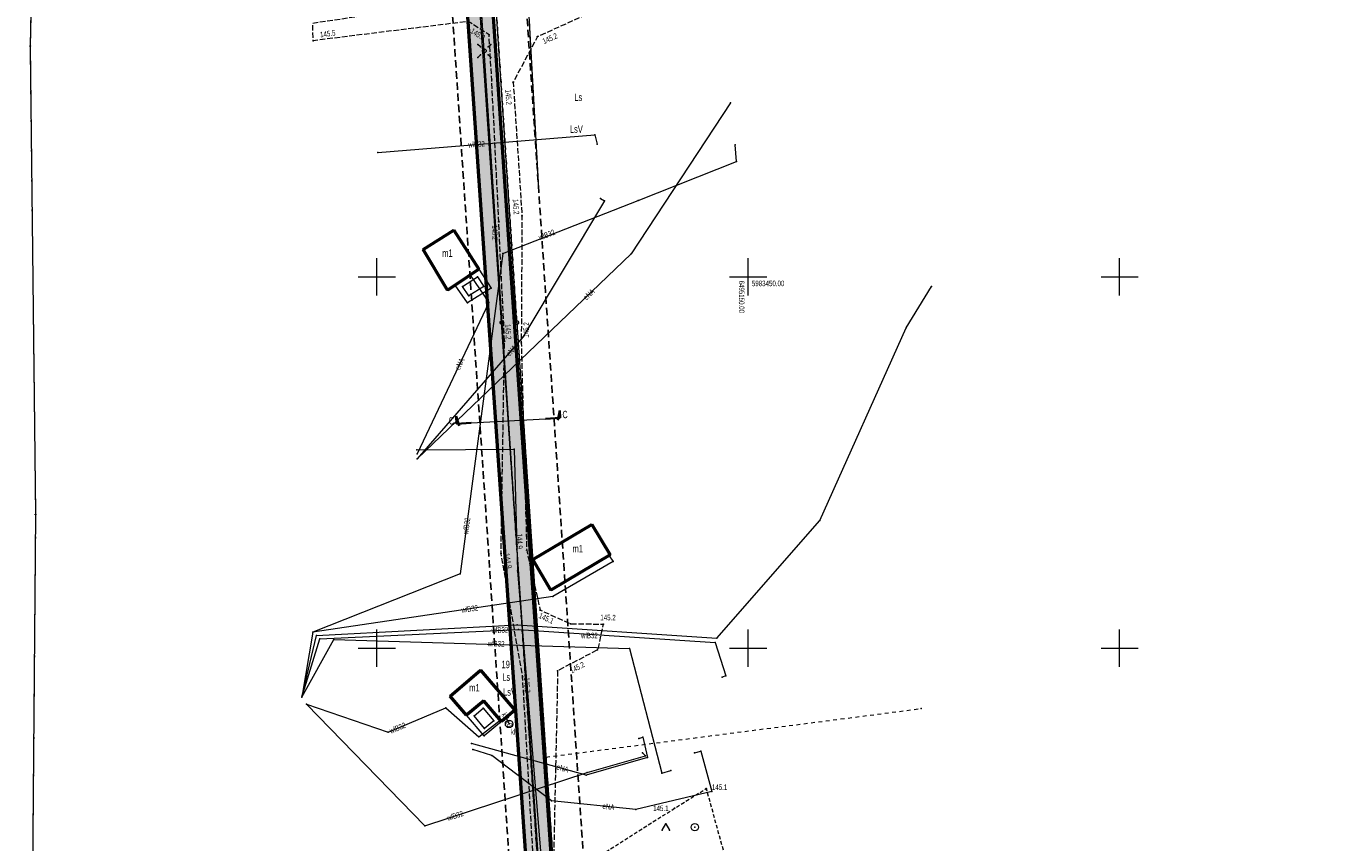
# Model space of a CAD drawing. Extents: x 6456700 to 6518119, y 5963420 to 5980059.
# Tile 228 of 256: x 6512322 to 6512496, y 5966923 to 5967033. Entities that reach past the tile are written whole.
import ezdxf
from ezdxf.enums import TextEntityAlignment as Align

# ---------------------------------------------------------------- set-up
doc = ezdxf.new("R2010")
doc.units = 0
doc.header["$MEASUREMENT"] = 0
for name, pattern in [('L_0_03', [1, 0.5, -0.5]), ('L_0_04', [1.5, 1, -0.5]), ('L_0_52', [1, 0.75, -0.25]), ('L_0_5A', [0.75, 0.5, -0.25])]:
    doc.linetypes.add(name, pattern=pattern)
doc.layers.get('0').update_dxf_attribs({"color": 2, "linetype": 'CONTINUOUS', "lineweight": 5})
for name, color, linetype, lineweight in [('18mm Kreska ciągła', 7, 'CONTINUOUS', 18), ('202_punkt_graniczny', 7, 'CONTINUOUS', 18), ('203_punkt_graniczny', 7, 'CONTINUOUS', 18), ('209_oznaczenie_konturu_klasyfikacyjnego', 96, 'CONTINUOUS', 18), ('210_oznaczenie_konturu_uzytku_gruntowego', 96, 'CONTINUOUS', 18), ('211_numer_dzialki_ewidencyjnej', 7, 'CONTINUOUS', 18), ('218_kontur_uzytku_gruntowego', 96, 'L_0_03', 18), ('219_dzialka_ewidencyjna', 7, 'CONTINUOUS', 18), ('312_budynek_ewidencyjny', 7, 'CONTINUOUS', 18), ('312_oznaczenie_budynku_ewidencyjnego_Atr117', 7, 'CONTINUOUS', 18), ('35mm Ciągła', 7, 'CONTINUOUS', 35), ('50mm Kreska ciągła', 7, 'CONTINUOUS', 50), ('9mm Kreska ciągła', 252, 'CONTINUOUS', 9), ('jezdnia', 7, 'CONTINUOUS', 18), ('latarnia', 7, 'CONTINUOUS', 18), ('osadnik__szambo', 7, 'CONTINUOUS', 18), ('osadnik__szambo_Atr17', 7, 'CONTINUOUS', 18), ('pikieta_naturalna', 7, 'CONTINUOUS', 18), ('pikieta_naturalna_Atr2', 7, 'CONTINUOUS', 18), ('przewod_elektroenergetyczny_podziemny', 7, 'CONTINUOUS', 18), ('przewod_elektroenergetyczny_podziemny_Atr1', 7, 'CONTINUOUS', 18), ('przewod_kanalizacyjny', 7, 'CONTINUOUS', 18), ('przewod_kanalizacyjny_Atr1', 7, 'CONTINUOUS', 18), ('przewod_wodociagowy', 7, 'CONTINUOUS', 18), ('przewod_wodociagowy_Atr1', 7, 'CONTINUOUS', 18), ('siatka_krzyrzy', 7, 'CONTINUOUS', 18), ('taras', 7, 'CONTINUOUS', 18), ('teren_zalesiony', 7, 'CONTINUOUS', 18), ('Zakres', 7, 'CONTINUOUS', 18)]:
    doc.layers.add(name, color=color, linetype=linetype, lineweight=lineweight)
doc.styles.get("Standard").update_dxf_attribs({"font": 'txt', "width": 0.75})
doc.styles.add('Znaczniki', font='GOTHIC.TTF', dxfattribs={"width": 0.7})

# ---------------------------------------------------------------- blocks, each defined once
blk = doc.blocks.new('mdcp_nowa')
at = {"layer": '203_punkt_graniczny', "linetype": 'Continuous', "lineweight": 18}
for points in [[(6495053.33, 5983481.04, 1), (6495053.33, 5983481.13, 1)], [(6495054.06, 5983417.96, 1), (6495054.06, 5983418.04, 1)]]:
    blk.add_hatch(color=18, dxfattribs=at).paths.add_polyline_path(points)
at = {"layer": 'pikieta_naturalna', "linetype": 'Continuous', "lineweight": 18}
for points in [[(6495115.11, 5983482.58, 1), (6495115.11, 5983482.67, 1)], [(6495121.64, 5983482.32, 1), (6495121.64, 5983482.41, 1)], [(6495091.45, 5983481.76, 1), (6495091.45, 5983481.86, 1)], [(6495118.37, 5983476.17, 1), (6495118.37, 5983476.26, 1)], [(6495119.55, 5983458.17, 1), (6495119.55, 5983458.26, 1)], [(6495116.43, 5983457.38, 1), (6495116.43, 5983457.46, 1)], [(6495117.19, 5983441.3, 1), (6495117.19, 5983441.39, 1)], [(6495119.45, 5983441.05, 1), (6495119.45, 5983441.14, 1)], [(6495116.73, 5983412.71, 1), (6495116.73, 5983412.8, 1)], [(6495120.18, 5983413.13, 1), (6495120.18, 5983413.22, 1)], [(6495121.99, 5983405.08, 1), (6495121.99, 5983405.17, 1)], [(6495130.48, 5983403.19, 1), (6495130.48, 5983403.28, 1)], [(6495124.35, 5983396.92, 1), (6495124.35, 5983397, 1)], [(6495119.64, 5983396.08, 1), (6495119.64, 5983396.17, 1)], [(6495144.34, 5983381.04, 1), (6495144.34, 5983381.12, 1)], [(6495140.1, 5983378.39, 1), (6495140.1, 5983378.49, 1)]]:
    blk.add_hatch(color=18, dxfattribs=at).paths.add_polyline_path(points)
for p in [(6495174.66, 5983448.72), (6495173.27, 5983391.86)]:
    blk.add_point(p)
at = {"layer": '202_punkt_graniczny', "color": 7, "linetype": 'Continuous', "lineweight": 18}
for centre in [(6495116.84, 5983443.86), (6495118.85, 5983443.84)]:
    blk.add_circle(centre, 0.25, dxfattribs=at)
at = {"layer": '202_punkt_graniczny'}
for p in [(6495116.84, 5983443.86), (6495118.85, 5983443.84)]:
    blk.add_point(p, dxfattribs=at)
at = {"layer": '203_punkt_graniczny', "color": 7, "linetype": 'Continuous', "lineweight": 18}
for centre in [(6495053.33, 5983481.09), (6495054.06, 5983418)]:
    blk.add_circle(centre, 0.045, dxfattribs=at)
at = {"layer": '203_punkt_graniczny'}
for p in [(6495053.33, 5983481.09), (6495054.06, 5983418)]:
    blk.add_point(p, dxfattribs=at)
at = {"layer": '218_kontur_uzytku_gruntowego', "lineweight": 18, "flags": 128}
for points in [[(6495116.84, 5983443.86), (6495110.24, 5983543.6)], [(6495112.3, 5983543.5), (6495118.85, 5983443.84)], [(6495117.78, 5983533.26), (6495121.76, 5983461.96)], [(6495053.56, 5983491.52), (6495053.33, 5983481.09)], [(6495053.33, 5983481.09), (6495054.06, 5983418)], [(6495123.45, 5983344.06), (6495116.84, 5983443.86)], [(6495118.85, 5983443.84), (6495122.78, 5983385.32)], [(6495054.06, 5983418), (6495053.57, 5983358.96)], [(6495122.78, 5983385.32), (6495173.27, 5983391.86)], [(6495122.78, 5983385.32), (6495125.55, 5983344.07)]]:
    blk.add_lwpolyline(points, dxfattribs=at)
at = {"layer": '218_kontur_uzytku_gruntowego'}
for p in [(6495053.33, 5983481.09), (6495053.33, 5983481.09), (6495053.33, 5983481.09), (6495053.33, 5983481.09), (6495116.84, 5983443.86), (6495116.84, 5983443.86), (6495116.84, 5983443.86), (6495116.84, 5983443.86), (6495118.85, 5983443.84), (6495118.85, 5983443.84), (6495118.85, 5983443.84), (6495118.85, 5983443.84), (6495054.06, 5983418), (6495054.06, 5983418), (6495054.06, 5983418), (6495054.06, 5983418), (6495122.78, 5983385.32), (6495122.78, 5983385.32), (6495122.78, 5983385.32), (6495122.78, 5983385.32), (6495122.78, 5983385.32), (6495122.78, 5983385.32)]:
    blk.add_point(p, dxfattribs=at)
at = {"layer": '219_dzialka_ewidencyjna', "color": 3, "linetype": 'Continuous', "lineweight": 18, "flags": 128}
for points in [[(6495110.24, 5983543.6), (6495116.84, 5983443.86)], [(6495118.85, 5983443.84), (6495112.3, 5983543.5)], [(6495117.78, 5983533.26), (6495121.76, 5983461.96)], [(6495053.56, 5983491.52), (6495053.33, 5983481.09)], [(6495053.33, 5983481.09), (6495054.06, 5983418)], [(6495116.84, 5983443.86), (6495123.45, 5983344.06)], [(6495118.85, 5983443.84), (6495125.55, 5983344.07)], [(6495054.06, 5983418), (6495053.57, 5983358.96)]]:
    blk.add_lwpolyline(points, dxfattribs=at)
at = {"layer": '219_dzialka_ewidencyjna', "color": 3}
for p in [(6495053.33, 5983481.09), (6495053.33, 5983481.09), (6495116.84, 5983443.86), (6495116.84, 5983443.86), (6495118.85, 5983443.84), (6495118.85, 5983443.84), (6495054.06, 5983418), (6495054.06, 5983418)]:
    blk.add_point(p, dxfattribs=at)
at = {"layer": '312_budynek_ewidencyjny', "color": 7, "linetype": 'Continuous', "lineweight": 50, "flags": 128}
for points in [[(6495106.23, 5983453.69), (6495110.37, 5983456.3)], [(6495110.37, 5983456.3), (6495113.75, 5983451.02)], [(6495109.54, 5983448.21), (6495106.23, 5983453.69)], [(6495113.75, 5983451.02), (6495110.57, 5983448.89)], [(6495110.57, 5983448.89), (6495109.54, 5983448.21)], [(6495121, 5983411.95), (6495128.93, 5983416.64)], [(6495128.93, 5983416.64), (6495131.41, 5983412.57)], [(6495131.41, 5983412.57), (6495123.44, 5983407.81)], [(6495123.44, 5983407.81), (6495121, 5983411.95)], [(6495109.86, 5983393.54), (6495113.98, 5983397.02)], [(6495113.98, 5983397.02), (6495118.6, 5983391.65)], [(6495112.08, 5983390.95), (6495109.86, 5983393.54)], [(6495114.43, 5983392.88), (6495112.08, 5983390.95)], [(6495116.77, 5983390.13), (6495114.43, 5983392.88)], [(6495118.6, 5983391.65), (6495116.77, 5983390.13)]]:
    blk.add_lwpolyline(points, dxfattribs=at)
at = {"layer": '312_budynek_ewidencyjny'}
for p in [(6495110.37, 5983456.3), (6495110.37, 5983456.3), (6495106.23, 5983453.69), (6495106.23, 5983453.69), (6495113.75, 5983451.02), (6495113.75, 5983451.02), (6495109.54, 5983448.21), (6495109.54, 5983448.21), (6495110.57, 5983448.89), (6495110.57, 5983448.89), (6495128.93, 5983416.64), (6495128.93, 5983416.64), (6495131.41, 5983412.57), (6495131.41, 5983412.57), (6495121, 5983411.95), (6495121, 5983411.95), (6495123.44, 5983407.81), (6495123.44, 5983407.81), (6495113.98, 5983397.02), (6495113.98, 5983397.02), (6495109.86, 5983393.54), (6495109.86, 5983393.54), (6495114.43, 5983392.88), (6495114.43, 5983392.88), (6495118.6, 5983391.65), (6495118.6, 5983391.65), (6495112.08, 5983390.95), (6495112.08, 5983390.95), (6495116.77, 5983390.13), (6495116.77, 5983390.13)]:
    blk.add_point(p, dxfattribs=at)
at = {"layer": 'jezdnia', "color": 7, "linetype": 'L_0_52', "lineweight": 18, "flags": 128}
blk.add_lwpolyline([(6495195.83, 5982978.97), (6495200.77, 5982990.52), (6495203.76, 5983005.28), (6495200.35, 5983025.82), (6495193.24, 5983036.29), (6495189.14, 5983049.6), (6495185.12, 5983067.8), (6495183.17, 5983077.08), (6495178.19, 5983089.73), (6495174.64, 5983098.86), (6495168.43, 5983115.09), (6495161.55, 5983133.83), (6495154.76, 5983147.58), (6495144.33, 5983166.27), (6495135.54, 5983182.13), (6495131.43, 5983212.99), (6495131.68, 5983233.26), (6495131.46, 5983243.99), (6495128.32, 5983280.81), (6495127.29, 5983298.52), (6495124.19, 5983336.19), (6495123.5, 5983344), (6495121.28, 5983367.92), (6495119.64, 5983396.13), (6495116.73, 5983412.76), (6495117.19, 5983441.35), (6495116.43, 5983457.42), (6495115.48, 5983476.53), (6495115.11, 5983482.62), (6495112.3, 5983484.4), (6495091.45, 5983481.81), (6495091.37, 5983484.19), (6495109.96, 5983486.92), (6495113.25, 5983490.41), (6495113.24, 5983503.43), (6495112.69, 5983521.82), (6495113.13, 5983545.8), (6495113.51, 5983566.95), (6495116.02, 5983585), (6495118.4, 5983609.28), (6495123.42, 5983650.06), (6495131.2, 5983686.54), (6495140.07, 5983719.72), (6495146.41, 5983753.33), (6495149.05, 5983763.24), (6495154.18, 5983776.85), (6495160.67, 5983784.68), (6495175.29, 5983798.4), (6495197.26, 5983816.17), (6495217.4, 5983831.86), (6495238.65, 5983846.53), (6495263.72, 5983869.02), (6495276.39, 5983884.8), (6495285.32, 5983901), (6495289.2, 5983910.41), (6495292.89, 5983924.2), (6495294.78, 5983930.12), (6495299.2, 5983944.93), (6495304.61, 5983964.52), (6495307.5, 5983979.46), (6495307.59, 5983992.22), (6495306.46, 5984009.09), (6495305.69, 5984028.3), (6495305.67, 5984038.17), (6495300.99, 5984057.07), (6495297.28, 5984082.3), (6495291.79, 5984107.54), (6495288.36, 5984130.45), (6495280.64, 5984151.56), (6495274.64, 5984171.22), (6495270.98, 5984181.26), (6495273.99, 5984181.03), (6495276.87, 5984171.8), (6495283.5, 5984152.14), (6495291.35, 5984131.82), (6495294.78, 5984110.77), (6495299.68, 5984081.31), (6495303.27, 5984060.79), (6495332.62, 5984062.58), (6495350.78, 5984065.69), (6495352.73, 5984070.57), (6495357.63, 5984062.1), (6495352.37, 5984062.87), (6495334.16, 5984059.86), (6495303.89, 5984056.79), (6495307.64, 5984045.46), (6495309.06, 5984037.47), (6495310.62, 5984029.01), (6495312.95, 5983997.49), (6495310.44, 5983991.82), (6495310.09, 5983979.31), (6495307.08, 5983963.82), (6495301.68, 5983944.67), (6495295.97, 5983923.79), (6495292.77, 5983913.71), (6495290.13, 5983906.38), (6495284.32, 5983893.37), (6495278.05, 5983883.04), (6495264.46, 5983865.44), (6495239.09, 5983842.69), (6495219.23, 5983829.73), (6495216.93, 5983819.97), (6495223.58, 5983813.84), (6495228.16, 5983809.41), (6495224.21, 5983807.55), (6495214.94, 5983813.05), (6495207.87, 5983817.5), (6495201.24, 5983815.27), (6495178.34, 5983796.41), (6495165.6, 5983786.15), (6495159.73, 5983777.73), (6495154.77, 5983771.17), (6495151.16, 5983759.97), (6495150.26, 5983749.93), (6495142.6, 5983719.51), (6495134.42, 5983684.95), (6495127.4, 5983650.76), (6495120.08, 5983602.2), (6495117.42, 5983578.29), (6495115.94, 5983567.9), (6495115.38, 5983544.13), (6495115.07, 5983520.98), (6495115.65, 5983504.52), (6495116.24, 5983490.91), (6495120.25, 5983487.29), (6495126.33, 5983487.84), (6495143.65, 5983489.58), (6495144.46, 5983486.94), (6495127.88, 5983485.15), (6495121.64, 5983482.36), (6495118.37, 5983476.22), (6495119.55, 5983458.22), (6495119.45, 5983441.1), (6495120.18, 5983413.18), (6495121.99, 5983405.13), (6495126.07, 5983403.29), (6495130.48, 5983403.23), (6495129.73, 5983399.77), (6495124.35, 5983396.96), (6495123.73, 5983368.04), (6495126.63, 5983336.2), (6495129.59, 5983298.85), (6495131.1, 5983280.79), (6495133, 5983262.8), (6495134.25, 5983243.51), (6495134.8, 5983233.03), (6495133.67, 5983213.6), (6495138.07, 5983181.73), (6495146.27, 5983167.62), (6495157.18, 5983147.99), (6495163.68, 5983134.39), (6495170.96, 5983115.51), (6495175.46, 5983104.48), (6495181.17, 5983100.74), (6495199.93, 5983101.55), (6495199.17, 5983099.07), (6495182.34, 5983097.53), (6495180.35, 5983094.32), (6495185.39, 5983081.2), (6495192.07, 5983052.44), (6495195.58, 5983038.04), (6495198.53, 5983033.23), (6495203.76, 5983025.83), (6495206.13, 5983003.89), (6495202.54, 5982989.27), (6495201.18, 5982984.38), (6495199.22, 5982977.33), (6495199.31, 5982965.37), (6495200.17, 5982948.62), (6495203.01, 5982926.24), (6495205.43, 5982907.13), (6495210.02, 5982873.53), (6495214.31, 5982847.66), (6495217.75, 5982836.69), (6495222.16, 5982822), (6495228.36, 5982806.97), (6495230.37, 5982804.25), (6495235.28, 5982800.03), (6495240.12, 5982797.03), (6495226.36, 5982801.25), (6495225.42, 5982799.59), (6495224.16, 5982791.52), (6495222.71, 5982778.54), (6495222.21, 5982760.62), (6495221.26, 5982748.78), (6495217.72, 5982722.5), (6495220.89, 5982699.43), (6495222.63, 5982688.01), (6495226.82, 5982681.43), (6495232.44, 5982678.09), (6495238.57, 5982677.74), (6495238.58, 5982674.2), (6495234.94, 5982674.18), (6495222.7, 5982675.95), (6495211.13, 5982675.67), (6495203.44, 5982672.24), (6495190.56, 5982660.85), (6495183.64, 5982651.87), (6495180.18, 5982645.51), (6495176.56, 5982638.14), (6495173.06, 5982629.9), (6495169.79, 5982622.28), (6495168.95, 5982621.1), (6495167.1, 5982622.09), (6495169.54, 5982629.99), (6495175.88, 5982643.52), (6495181.21, 5982652.88), (6495188.25, 5982661.9), (6495200.25, 5982673.34), (6495211.64, 5982680.53), (6495218.14, 5982692.06), (6495218.39, 5982699.72), (6495215.1, 5982723.62), (6495216.08, 5982729.8), (6495218.41, 5982743.49), (6495220.09, 5982761.04), (6495220.41, 5982779.3), (6495221.74, 5982791.03), (6495222.5, 5982799.07), (6495220.92, 5982803.86), (6495210.51, 5982812.59), (6495206.38, 5982817.94), (6495202.5, 5982823.86), (6495197.41, 5982834.99), (6495191.07, 5982840.79), (6495178.96, 5982851.25), (6495180.72, 5982852.83), (6495192.33, 5982842.82), (6495193.9, 5982841.49), (6495196.29, 5982839.47), (6495200.7, 5982838.43), (6495206.86, 5982825.62), (6495210.11, 5982820.87), (6495214.26, 5982814.71), (6495221.36, 5982809.09), (6495224.36, 5982806.84), (6495223.38, 5982810.9), (6495218.5, 5982823.84), (6495214.57, 5982836.22), (6495211.53, 5982847.15), (6495206.8, 5982872.08), (6495202.64, 5982906.51), (6495199.04, 5982926.21), (6495196.67, 5982948.55), (6495195.68, 5982964.58)], close=True, dxfattribs=at)
at = {"layer": 'jezdnia'}
for p in [(6495115.11, 5983482.62), (6495121.64, 5983482.36), (6495091.45, 5983481.81), (6495115.48, 5983476.53), (6495118.37, 5983476.22), (6495119.55, 5983458.22), (6495116.43, 5983457.42), (6495117.19, 5983441.35), (6495119.45, 5983441.1), (6495116.73, 5983412.76), (6495120.18, 5983413.18), (6495121.99, 5983405.13), (6495126.07, 5983403.29), (6495130.48, 5983403.23), (6495129.73, 5983399.77), (6495124.35, 5983396.96), (6495119.64, 5983396.13)]:
    blk.add_point(p, dxfattribs=at)
at = {"layer": 'latarnia', "color": 7, "linetype": 'Continuous', "lineweight": 13, "flags": 128}
for points in [[(6495113.95, 5983480.97), (6495113.6, 5983481.32)], [(6495115.01, 5983480.97), (6495115.36, 5983481.32)], [(6495113.95, 5983479.91), (6495113.6, 5983479.56)], [(6495115.01, 5983479.91), (6495115.36, 5983479.56)]]:
    blk.add_lwpolyline(points, dxfattribs=at)
at = {"layer": 'latarnia', "color": 7, "linetype": 'Continuous', "lineweight": 13}
blk.add_circle((6495114.48, 5983480.44), 0.25, dxfattribs=at)
at = {"layer": 'latarnia'}
for p in [(6495113.6, 5983481.32), (6495113.95, 5983480.97), (6495114.48, 5983480.44), (6495115.01, 5983480.97), (6495115.36, 5983481.32), (6495113.6, 5983479.56), (6495113.95, 5983479.91), (6495115.01, 5983479.91), (6495115.36, 5983479.56)]:
    blk.add_point(p, dxfattribs=at)
at = {"layer": 'osadnik__szambo', "color": 34, "linetype": 'Continuous', "lineweight": 18}
blk.add_circle((6495117.81, 5983389.79), 0.5, dxfattribs=at)
at = {"layer": 'osadnik__szambo'}
blk.add_point((6495117.81, 5983389.79), dxfattribs=at)
at = {"layer": 'pikieta_naturalna', "color": 7, "linetype": 'Continuous', "lineweight": 18}
for centre in [(6495115.11, 5983482.62), (6495121.64, 5983482.36), (6495091.45, 5983481.81), (6495118.37, 5983476.22), (6495119.55, 5983458.22), (6495116.43, 5983457.42), (6495117.19, 5983441.35), (6495119.45, 5983441.1), (6495116.73, 5983412.76), (6495120.18, 5983413.18), (6495121.99, 5983405.13), (6495130.48, 5983403.23), (6495124.35, 5983396.96), (6495119.64, 5983396.13), (6495144.34, 5983381.08), (6495140.1, 5983378.44)]:
    blk.add_circle(centre, 0.045, dxfattribs=at)
at = {"layer": 'pikieta_naturalna'}
for p in [(6495115.11, 5983482.62), (6495121.64, 5983482.36), (6495091.45, 5983481.81), (6495118.37, 5983476.22), (6495119.55, 5983458.22), (6495116.43, 5983457.42), (6495117.19, 5983441.35), (6495119.45, 5983441.1), (6495116.73, 5983412.76), (6495120.18, 5983413.18), (6495121.99, 5983405.13), (6495130.48, 5983403.23), (6495124.35, 5983396.96), (6495119.64, 5983396.13), (6495144.34, 5983381.08), (6495140.1, 5983378.44)]:
    blk.add_point(p, dxfattribs=at)
at = {"layer": 'przewod_elektroenergetyczny_podziemny', "color": 1, "linetype": 'Continuous', "lineweight": 18, "flags": 128}
for points in [[(6495147.62, 5983473.44), (6495134.25, 5983453.09), (6495105.43, 5983425.51)], [(6495130.13, 5983460.58), (6495130.64, 5983460.24), (6495119.68, 5983441.9), (6495105.43, 5983425.51)], [(6495112.57, 5983450.23), (6495115.08, 5983446.55), (6495105.42, 5983426.17)], [(6495105.41, 5983426.7), (6495118.51, 5983426.81), (6495118.93, 5983410.43), (6495122.55, 5983366.66), (6495126.69, 5983322.24), (6495130.39, 5983280.36)], [(6495135.28, 5983387.84), (6495135.83, 5983387.99), (6495136.44, 5983385.26), (6495128.2, 5983382.91), (6495112.77, 5983387.17)], [(6495142.79, 5983385.88), (6495143.62, 5983386.14), (6495145.1, 5983380.69), (6495134.88, 5983378.26), (6495123.54, 5983379.42), (6495115.51, 5983385.53), (6495112.91, 5983386.35)]]:
    blk.add_lwpolyline(points, dxfattribs=at)
at = {"layer": 'przewod_elektroenergetyczny_podziemny'}
for p in [(6495147.62, 5983473.44), (6495130.13, 5983460.58), (6495130.64, 5983460.24), (6495134.25, 5983453.09), (6495112.57, 5983450.23), (6495115.08, 5983446.55), (6495119.68, 5983441.9), (6495105.41, 5983426.7), (6495118.51, 5983426.81), (6495105.42, 5983426.17), (6495105.43, 5983425.51), (6495105.43, 5983425.51), (6495118.93, 5983410.43), (6495135.83, 5983387.99), (6495112.77, 5983387.17), (6495112.91, 5983386.35), (6495135.28, 5983387.84), (6495115.51, 5983385.53), (6495136.44, 5983385.26), (6495142.79, 5983385.88), (6495143.62, 5983386.14), (6495128.2, 5983382.91), (6495123.54, 5983379.42), (6495145.1, 5983380.69), (6495134.88, 5983378.26)]:
    blk.add_point(p, dxfattribs=at)
at = {"layer": 'przewod_kanalizacyjny', "color": 34, "linetype": 'Continuous', "lineweight": 18, "flags": 128}
blk.add_lwpolyline([(6495117.39, 5983390.64), (6495117.81, 5983389.79)], dxfattribs=at)
at = {"layer": 'przewod_kanalizacyjny'}
for p in [(6495117.39, 5983390.64), (6495117.81, 5983389.79)]:
    blk.add_point(p, dxfattribs=at)
at = {"layer": 'przewod_wodociagowy', "color": 5, "linetype": 'Continuous', "lineweight": 18, "flags": 128}
for points in [[(6495100.16, 5983466.75), (6495129.36, 5983469.14), (6495129.65, 5983467.88)], [(6495116.99, 5983453.15), (6495135.17, 5983460.31), (6495148.41, 5983465.55), (6495148.26, 5983467.8)], [(6495116.99, 5983453.15), (6495111.22, 5983410), (6495091.38, 5983402.17), (6495089.92, 5983393.41)], [(6495089.92, 5983393.41), (6495091.9, 5983401.7), (6495118.88, 5983403.12), (6495145.8, 5983401.33), (6495159.65, 5983417.2), (6495171.29, 5983443.16), (6495174.66, 5983448.72)], [(6495131.26, 5983412.48), (6495131.81, 5983411.68), (6495123.72, 5983406.94), (6495091.38, 5983402.17)], [(6495089.92, 5983393.41), (6495092.35, 5983401.27), (6495119.08, 5983402.52), (6495145.56, 5983400.74), (6495147.01, 5983396.27), (6495146.51, 5983396.09)], [(6495089.92, 5983393.41), (6495094.21, 5983401.14), (6495134.02, 5983399.97), (6495138.38, 5983383.15), (6495139.59, 5983383.53)], [(6495090.55, 5983392.47), (6495106.45, 5983376.08), (6495128.32, 5983383.25), (6495136.19, 5983385.48), (6495135.79, 5983385.9)], [(6495090.55, 5983392.47), (6495101.53, 5983388.66), (6495109.31, 5983391.97), (6495113.75, 5983388.05), (6495116.63, 5983390.3)]]:
    blk.add_lwpolyline(points, dxfattribs=at)
at = {"layer": 'przewod_wodociagowy'}
for p in [(6495129.36, 5983469.14), (6495100.16, 5983466.75), (6495129.65, 5983467.88), (6495148.26, 5983467.8), (6495148.41, 5983465.55), (6495135.17, 5983460.31), (6495116.99, 5983453.15), (6495116.99, 5983453.15), (6495171.29, 5983443.16), (6495159.65, 5983417.2), (6495131.26, 5983412.48), (6495131.81, 5983411.68), (6495111.22, 5983410), (6495123.72, 5983406.94), (6495091.38, 5983402.17), (6495091.38, 5983402.17), (6495118.88, 5983403.12), (6495119.08, 5983402.52), (6495091.9, 5983401.7), (6495092.35, 5983401.27), (6495094.21, 5983401.14), (6495145.56, 5983400.74), (6495145.8, 5983401.33), (6495134.02, 5983399.97), (6495146.51, 5983396.09), (6495147.01, 5983396.27), (6495089.92, 5983393.41), (6495089.92, 5983393.41), (6495089.92, 5983393.41), (6495089.92, 5983393.41), (6495090.55, 5983392.47), (6495090.55, 5983392.47), (6495109.31, 5983391.97), (6495116.63, 5983390.3), (6495101.53, 5983388.66), (6495113.75, 5983388.05), (6495135.79, 5983385.9), (6495136.19, 5983385.48), (6495128.32, 5983383.25), (6495138.38, 5983383.15), (6495139.59, 5983383.53), (6495106.45, 5983376.08)]:
    blk.add_point(p, dxfattribs=at)
at = {"layer": 'siatka_krzyrzy', "linetype": 'Continuous', "lineweight": 18, "flags": 128}
for points in [[(6495100, 5983447.5), (6495100, 5983452.5)], [(6495150, 5983447.5), (6495150, 5983452.5)], [(6495200, 5983447.5), (6495200, 5983452.5)], [(6495097.5, 5983450), (6495102.5, 5983450)], [(6495147.5, 5983450), (6495152.5, 5983450)], [(6495197.5, 5983450), (6495202.5, 5983450)], [(6495100, 5983397.5), (6495100, 5983402.5)], [(6495150, 5983397.5), (6495150, 5983402.5)], [(6495200, 5983397.5), (6495200, 5983402.5)], [(6495097.5, 5983400), (6495102.5, 5983400)], [(6495147.5, 5983400), (6495152.5, 5983400)], [(6495197.5, 5983400), (6495202.5, 5983400)]]:
    blk.add_lwpolyline(points, dxfattribs=at)
at = {"layer": 'taras', "color": 7, "linetype": 'Continuous', "lineweight": 18, "flags": 128}
for points in [[(6495110.57, 5983448.89), (6495113.75, 5983451.02), (6495115.41, 5983448.47), (6495112.21, 5983446.49)], [(6495111.56, 5983448.7), (6495113.55, 5983450.03), (6495114.41, 5983448.69), (6495112.41, 5983447.43)], [(6495112.08, 5983390.95), (6495114.43, 5983392.88), (6495116.77, 5983390.13), (6495114.44, 5983388.18)], [(6495113.1, 5983390.86), (6495114.34, 5983391.9), (6495115.77, 5983390.22), (6495114.52, 5983389.17)]]:
    blk.add_lwpolyline(points, close=True, dxfattribs=at)
at = {"layer": 'taras'}
for p in [(6495113.75, 5983451.02), (6495113.55, 5983450.03), (6495110.57, 5983448.89), (6495111.56, 5983448.7), (6495112.41, 5983447.43), (6495114.41, 5983448.69), (6495115.41, 5983448.47), (6495112.21, 5983446.49), (6495114.34, 5983391.9), (6495114.43, 5983392.88), (6495112.08, 5983390.95), (6495113.1, 5983390.86), (6495115.77, 5983390.22), (6495116.77, 5983390.13), (6495114.44, 5983388.18), (6495114.52, 5983389.17)]:
    blk.add_point(p, dxfattribs=at)
at = {"layer": 'teren_zalesiony', "color": 7, "linetype": 'L_0_5A', "lineweight": 18, "flags": 128}
blk.add_lwpolyline([(6495131.1, 5983280.79), (6495129.59, 5983298.85), (6495126.63, 5983336.2), (6495123.73, 5983368.04), (6495140.1, 5983378.44), (6495144.34, 5983381.08), (6495151.69, 5983354.5), (6495150.93, 5983300.85), (6495146.3, 5983283.11)], close=True, dxfattribs=at)
at = {"layer": 'teren_zalesiony', "color": 7, "linetype": 'Continuous', "lineweight": 18, "flags": 128}
for points in [[(6495138.4, 5983375.47), (6495138.9, 5983376.34)], [(6495138.9, 5983376.34), (6495139.4, 5983375.47)]]:
    blk.add_lwpolyline(points, dxfattribs=at)
at = {"layer": 'teren_zalesiony', "color": 7, "linetype": 'Continuous', "lineweight": 18}
blk.add_circle((6495142.82, 5983375.88), 0.5, dxfattribs=at)
at = {"layer": 'teren_zalesiony'}
for p in [(6495144.34, 5983381.08), (6495140.1, 5983378.44), (6495138.9, 5983376.34), (6495138.9, 5983376.34), (6495142.82, 5983375.88), (6495138.4, 5983375.47), (6495139.4, 5983375.47)]:
    blk.add_point(p, dxfattribs=at)
at = {"layer": 'Zakres', "linetype": 'L_0_04', "lineweight": 25, "flags": 128}
blk.add_lwpolyline([(6495113.77, 5985050.22), (6495121.12, 5984877.07), (6495125.76, 5984757.87), (6495129.89, 5984649.81), (6495141.08, 5984611.3), (6495145.77, 5984544.53), (6495147.36, 5984487.27), (6495157.22, 5984392.07), (6495162.95, 5984387.45), (6495180.24, 5984384.16), (6495229.5, 5984386.61), (6495251.65, 5984373.41), (6495258.77, 5984357.12), (6495255.44, 5984330.44), (6495250.77, 5984304.39), (6495252.21, 5984282.78), (6495255.46, 5984256.45), (6495254.94, 5984238.25), (6495266.4, 5984211), (6495277.24, 5984182.33), (6495294.2, 5984133.19), (6495300.94, 5984095.37), (6495313.24, 5984037.69), (6495317.44, 5983978.18), (6495300.35, 5983922.18), (6495282.35, 5983883.38), (6495266.21, 5983862.23), (6495242.03, 5983839.67), (6495211.11, 5983816.86), (6495158.26, 5983772.66), (6495130.6, 5983651.16), (6495116.31, 5983543.43), (6495129.51, 5983346.73), (6495134.58, 5983264.71), (6495139.64, 5983186.97), (6495193.25, 5983077.94), (6495199.2, 5983041.97), (6495206.23, 5983026), (6495208.96, 5983004.88), (6495202.27, 5982979.48), (6495202.42, 5982950.13), (6495209.35, 5982897.38), (6495215.97, 5982850.34), (6495228.6, 5982809.97), (6495226.85, 5982778.82), (6495225.04, 5982750.56), (6495220.26, 5982723.37), (6495226.54, 5982679.97), (6495206.06, 5982669.48), (6495192.68, 5982657.71), (6495184.57, 5982648.65), (6495174.78, 5982624.58), (6495164.23, 5982604.61), (6495150.7, 5982588.3), (6495137.69, 5982582.43), (6495118.26, 5982573.75), (6495100.35, 5982558.42), (6495090.36, 5982544.99), (6495075.87, 5982519.06), (6495060.83, 5982499.68), (6495049.41, 5982485.49), (6495035.07, 5982459.7), (6495006.7, 5982406.64), (6494980.89, 5982351.84), (6494944.35, 5982293.29), (6494925.72, 5982250.11), (6494905.2, 5982190.37), (6494898.43, 5982153.5), (6494879.51, 5982063.89), (6494864.14, 5981992.66), (6494816.93, 5981768.61), (6494777.79, 5981577.7), (6494739.84, 5981394.72), (6494718.65, 5981297.89), (6494716.45, 5981237.31), (6494738.62, 5981208.21), (6494776.48, 5981173.06), (6494817.16, 5981137.44), (6494847.63, 5981109.8), (6494877.39, 5981077.08), (6494912.75, 5981030.55), (6494916.06, 5981014.71), (6494903.86, 5980957.01), (6494916.13, 5980953.51), (6494892.32, 5980927.59), (6494850.7, 5980858.8), (6494806.81, 5980779.89), (6494785.1, 5980753.49), (6494715.22, 5980723.29), (6494679.96, 5980686.78), (6494651.35, 5980651.29), (6494549.14, 5980683.24), (6494511.84, 5980659.66), (6494443.61, 5980630.33), (6494428.78, 5980598.6), (6494431.58, 5980579.46), (6494420.56, 5980549.76), (6494416.45, 5980528.2), (6494403.86, 5980507.16), (6494388.89, 5980482.96), (6494365.32, 5980407.99), (6494335.67, 5980315.15), (6494332.29, 5980297.41), (6494335.1, 5980278.18), (6494347.25, 5980254.84), (6494336.79, 5980250.09), (6494300.04, 5980271.34), (6494320.8, 5980301.43), (6494336.81, 5980349.17), (6494344.85, 5980380.92), (6494360.85, 5980437.13), (6494374.18, 5980476.38), (6494386.14, 5980498.84), (6494403.02, 5980528.52), (6494411.33, 5980563.19), (6494420.84, 5980586.25), (6494420.25, 5980601.11), (6494434.95, 5980635.94), (6494446.75, 5980644.99), (6494465.77, 5980647.27), (6494513.02, 5980669.46), (6494507.85, 5980679.68), (6494547.89, 5980705.83), (6494570.06, 5980691.34), (6494636.17, 5980669.05), (6494706.14, 5980756.86), (6494742.78, 5980772.58), (6494798.53, 5980814.27), (6494826.12, 5980867.97), (6494849.57, 5980908.6), (6494845.35, 5980942.01), (6494853.94, 5980970.83), (6494891.08, 5980960.54), (6494890.11, 5980965.73), (6494903.94, 5981025.69), (6494869.98, 5981070.3), (6494770.97, 5981160.58), (6494728.18, 5981200.64), (6494706.13, 5981229.56), (6494707.94, 5981299.75), (6494728.84, 5981398.1), (6494767.06, 5981580.19), (6494806.17, 5981770.55), (6494854.36, 5981994.76), (6494869.73, 5982065.97), (6494888.61, 5982155.44), (6494891.67, 5982173.95), (6494895.82, 5982197.45), (6494916.38, 5982253.72), (6494935.47, 5982297.95), (6494954.97, 5982331.67), (6494972.09, 5982356.64), (6494997.76, 5982411.14), (6495026.29, 5982464.48), (6495041.09, 5982491.09), (6495052.99, 5982505.88), (6495067.51, 5982524.6), (6495081.94, 5982550.43), (6495092.99, 5982565.28), (6495112.86, 5982582.29), (6495133.59, 5982591.55), (6495144.48, 5982596.46), (6495155.87, 5982610.19), (6495165.7, 5982628.8), (6495175.96, 5982654.03), (6495185.62, 5982664.83), (6495200.4, 5982677.82), (6495212.49, 5982688.04), (6495209.64, 5982723.43), (6495215.22, 5982750.57), (6495216.87, 5982779.54), (6495218.31, 5982809.31), (6495206.86, 5982847.92), (6495199.44, 5982894.74), (6495192.11, 5982948.71), (6495190.16, 5982979.24), (6495183.47, 5983075.16), (6495129.79, 5983184.34), (6495124.6, 5983264.07), (6495119.53, 5983346.09), (6495106.27, 5983543.75), (6495120.74, 5983652.9), (6495148.75, 5983779.42), (6495204.15, 5983826.04), (6495273.41, 5983889.36), (6495288.53, 5983927.42), (6495300.83, 5983964.69), (6495303.91, 5983980.14), (6495301.32, 5984039.55), (6495291.1, 5984093.63), (6495284.5, 5984130.67), (6495267.84, 5984178.93), (6495257.12, 5984207.3), (6495244.96, 5984236.19), (6495244.79, 5984255.42), (6495242.25, 5984281.97), (6495240.71, 5984304.95), (6495245.55, 5984331.94), (6495248.51, 5984355.64), (6495243.77, 5984366.47), (6495226.98, 5984376.47), (6495179.54, 5984374.12), (6495158.61, 5984378.09), (6495147.7, 5984386.91), (6495137.38, 5984486.61), (6495135.78, 5984544.04), (6495131.18, 5984609.54), (6495119.95, 5984648.2), (6495115.76, 5984757.49), (6495111.12, 5984876.67), (6495103.73, 5985050.93), (6495109.36, 5985081.73), (6495120.41, 5985085.88)], close=True, dxfattribs=at)
at = {"layer": '209_oznaczenie_konturu_klasyfikacyjnego', "lineweight": 20, "width": 0.66}
for p in [(6495126, 5983470.4), (6495117, 5983394.6)]:
    blk.add_text('LsV', height=1, dxfattribs=at).set_placement(p, align=Align.TOP_LEFT)
at = {"layer": '210_oznaczenie_konturu_uzytku_gruntowego', "lineweight": 20, "width": 0.66}
for p in [(6495126.6, 5983474.7), (6495116.9, 5983396.6)]:
    blk.add_text('Ls', height=1, dxfattribs=at).set_placement(p, align=Align.TOP_LEFT)
at = {"layer": '211_numer_dzialki_ewidencyjnej', "color": 7, "lineweight": 20, "width": 0.66}
blk.add_text('19', height=1, dxfattribs=at).set_placement((6495116.8, 5983398.3), align=Align.TOP_LEFT)
at = {"layer": '312_oznaczenie_budynku_ewidencyjnego_Atr117', "color": 7, "lineweight": 20, "width": 0.66}
for p in [(6495108.82, 5983453.7), (6495126.36, 5983413.9), (6495112.45, 5983395.16)]:
    blk.add_text('m1', height=1, dxfattribs=at).set_placement(p, align=Align.TOP_LEFT)
at = {"layer": 'osadnik__szambo_Atr17', "color": 34, "lineweight": 15, "width": 0.66}
blk.add_text('kl', height=0.75, dxfattribs=at).set_placement((6495118.05, 5983389.1), align=Align.TOP_LEFT)
at = {"layer": 'pikieta_naturalna_Atr2', "color": 7, "lineweight": 15, "width": 0.66}
for s, rotation, p in [('145.5', 7.1, (6495092.32, 5983483)), ('145.3', 327.6, (6495112.93, 5983483.55)), ('145.2', 24.1, (6495122.22, 5983482.03)), ('145.2', 273.8, (6495118.05, 5983475.27)), ('145.2', 273.8, (6495119.05, 5983460.5)), ('145.2', 272.7, (6495116.24, 5983457)), ('145.2', 272.7, (6495118.03, 5983443.66)), ('145.2', 89.7, (6495119.74, 5983441.82)), ('144.9', 271.5, (6495119.6, 5983415.45)), ('144.9', 279.9, (6495117.85, 5983412.83)), ('145.1', 335.7, (6495122.04, 5983404.78)), ('145.2', 359.2, (6495130.1, 5983404.51)), ('145.2', 27.6, (6495125.89, 5983397.25)), ('145.2', 273.3, (6495120.57, 5983396.08))]:
    blk.add_text(s, height=0.75, rotation=rotation, dxfattribs=at).set_placement(p, align=Align.TOP_LEFT)
for p in [(6495145.12, 5983381.65), (6495137.21, 5983378.8)]:
    blk.add_text('145.1', height=0.75, dxfattribs=at).set_placement(p, align=Align.TOP_LEFT)
at = {"layer": 'przewod_elektroenergetyczny_podziemny_Atr1', "color": 1, "lineweight": 15, "width": 0.66}
for rotation, p in [(43.7, (6495127.72, 5983447.36)), (49.6, (6495117.32, 5983439.7)), (64.6, (6495110.47, 5983437.7)), (344.6, (6495124.33, 5983384.39)), (354.2, (6495130.43, 5983379.1))]:
    blk.add_text('eNA', height=0.75, rotation=rotation, dxfattribs=at).set_placement(p, align=Align.TOP_LEFT)
at = {"layer": 'przewod_kanalizacyjny_Atr1', "color": 34, "lineweight": 15, "width": 0.66}
blk.add_text('kl110', height=0.75, rotation=296.3, dxfattribs=at).set_placement((6495117.44, 5983391.4), align=Align.TOP_LEFT)
at = {"layer": 'przewod_wodociagowy_Atr1', "color": 5, "lineweight": 15, "width": 0.66}
for rotation, p in [(4.7, (6495112.27, 5983468.15)), (21.5, (6495121.7, 5983455.6)), (82.4, (6495111.56, 5983415.39)), (8.4, (6495111.34, 5983405.49)), (2.7, (6495115.44, 5983402.76)), (358.3, (6495114.96, 5983401)), (23, (6495101.63, 5983389.15)), (18.2, (6495109.36, 5983377.43))]:
    blk.add_text('wlB32', height=0.75, rotation=rotation, dxfattribs=at).set_placement(p, align=Align.TOP_LEFT)
blk.add_text('wlB32', height=0.75, dxfattribs=at).set_placement((6495127.5, 5983402.07), align=Align.TOP_LEFT)
at = {"layer": 'siatka_krzyrzy', "lineweight": 15, "width": 0.66}
blk.add_text('6495150.00', height=0.75, rotation=270, dxfattribs=at).set_placement((6495149.5, 5983449.5), align=Align.TOP_LEFT)
blk.add_text('5983450.00', height=0.75, dxfattribs=at).set_placement((6495150.5, 5983449.5), align=Align.TOP_LEFT)

msp = doc.modelspace()

# ---------------------------------------------------------------- block references
at = {"linetype": 'ByBlock'}
msp.add_blockref('mdcp_nowa', (17268.786, -16450.998), dxfattribs=at)

# ---------------------------------------------------------------- next in the draw order: hatches: boundary and pattern name
at = {"layer": '9mm Kreska ciągła'}
h = msp.add_hatch(dxfattribs=at)
h.set_pattern_fill('SAND_AND_LIME', color=4, scale=0.1)
h.set_pattern_definition([(37.5, (6512162.38958, 5966557.36103), (-0.006803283, 0.208096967), [0, -0.16416, 0, -0.1836, 0, -0.1755]), (7.5, (6512162.38958, 5966557.36103), (0.191135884, 0.304791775), [0, -0.08856, 0, -0.14796, 0, -0.0567]), (327.5, (6512162.25674, 5966557.36103), (0.33632732, 0.000611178), [0, -0.054, 0, -0.1944, 0, -0.2538]), (317.5, (6512162.25674, 5966557.36103), (0.324661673, 0.09478896), [0, -0.027, 0, -0.12744, 0, -0.1458])])
edge = h.paths.add_edge_path()
edge.add_arc((6512516.367, 5967810.283), 3, 311.58691, 347.30622, ccw=False)
edge.add_arc((6512523.503, 5967802.242), 7.75, 131.58691, 180.78045)
edge.add_line((6512515.753, 5967802.137), (6512515.839, 5967795.832))
edge.add_arc((6512568.134, 5967796.544), 52.3, 180.78045, 202.28878)
edge.add_line((6512519.742, 5967776.708), (6512533.586, 5967742.935))
edge.add_arc((6512443.186, 5967705.88), 97.7, 19.24547, 22.28878, ccw=False)
edge.add_line((6512535.426, 5967738.083), (6512551.885, 5967690.939))
edge.add_arc((6512459.645, 5967658.735), 97.7, 10.33082, 19.24547, ccw=False)
edge.add_line((6512555.761, 5967676.256), (6512567.725, 5967610.623))
edge.add_arc((6512717.556, 5967637.935), 152.3, 190.33082, 193.90778)
edge.add_line((6512569.721, 5967601.328), (6512572.468, 5967590.235))
edge.add_arc((6512477.632, 5967566.752), 97.7, 359.59588, 373.90778, ccw=False)
edge.add_line((6512575.33, 5967566.063), (6512575.106, 5967534.367))
edge.add_arc((6512497.408, 5967534.915), 77.7, 343.87223, 359.59588, ccw=False)
edge.add_line((6512572.05, 5967513.331), (6512569.54, 5967504.651))
edge.add_arc((6512475.685, 5967531.79), 97.7, 339.08524, 343.87223, ccw=False)
edge.add_line((6512566.948, 5967496.914), (6512545.985, 5967442.059))
edge.add_arc((6512524.78, 5967450.162), 22.7, 313.28749, 339.08524, ccw=False)
edge.add_line((6512540.345, 5967433.638), (6512504.063, 5967399.463))
edge.add_line((6512504.063, 5967399.463), (6512490.766, 5967386.938))
edge.add_arc((6512149.514, 5967749.225), 497.7, 309.16671, 313.28749, ccw=False)
edge.add_line((6512463.851, 5967363.353), (6512423.112, 5967330.167))
edge.add_arc((6512437.196, 5967312.877), 22.3, 129.16671, 169.68124)
edge.add_line((6512415.257, 5967316.872), (6512407.758, 5967275.686))
edge.add_arc((6511918.108, 5967364.836), 497.7, 347.25294, 349.68124, ccw=False)
edge.add_line((6512403.541, 5967255.02), (6512392.372, 5967205.646))
edge.add_arc((6512443.383, 5967194.106), 52.3, 167.25294, 172.4126)
edge.add_line((6512391.541, 5967201.011), (6512377.704, 5967097.137))
edge.add_arc((6512429.546, 5967090.232), 52.3, 172.4126, 183.94454)
edge.add_line((6512377.37, 5967086.634), (6512388.786, 5966921.07))
edge.add_arc((6510894.634, 5966818.042), 1497.7, 3.606413, 3.944541, ccw=False)
edge.add_line((6512389.368, 5966912.251), (6512395.777, 5966810.575))
edge.add_arc((6510402.033, 5966684.915), 1997.7, 2.742456, 3.606413, ccw=False)
edge.add_line((6512397.445, 5966780.498), (6512399.171, 5966744.457))
edge.add_arc((6512436.429, 5966746.242), 37.3, 182.74246, 206.08851)
edge.add_line((6512402.929, 5966729.839), (6512452.864, 5966627.857))
edge.add_arc((6512432.477, 5966617.874), 22.7, 6.26714, 26.08851, ccw=False)
edge.add_line((6512455.041, 5966620.352), (6512460.451, 5966571.093))
edge.add_arc((6515444.811, 5966898.838), 3002.303, 186.267142, 186.338012)
edge.add_line((6512460.859, 5966567.402), (6512461.669, 5966560.109))
edge.add_line((6512461.669, 5966560.109), (6512460.465, 5966557.361))
edge.add_line((6512460.465, 5966557.361), (6512465.434, 5966557.916))
edge.add_line((6512465.434, 5966557.916), (6512464.337, 5966567.789))
edge.add_arc((6515444.811, 5966898.838), 2998.803, 186.267142, 186.338012, ccw=False)
edge.add_line((6512463.93, 5966571.475), (6512458.52, 5966620.734))
edge.add_arc((6512432.477, 5966617.874), 26.2, 6.26714, 26.08851)
edge.add_line((6512456.008, 5966629.396), (6512406.072, 5966731.378))
edge.add_arc((6512436.429, 5966746.242), 33.8, 182.74246, 206.08851, ccw=False)
edge.add_line((6512402.667, 5966744.625), (6512400.941, 5966780.666))
edge.add_arc((6510402.033, 5966684.915), 2001.2, 2.742456, 3.606413)
edge.add_line((6512399.27, 5966810.795), (6512392.862, 5966912.471))
edge.add_arc((6510894.634, 5966818.042), 1501.2, 3.606413, 3.944541)
edge.add_line((6512392.278, 5966921.311), (6512380.862, 5967086.875))
edge.add_arc((6512429.546, 5967090.232), 48.8, 172.4126, 183.94454, ccw=False)
edge.add_line((6512381.174, 5967096.675), (6512395.01, 5967200.549))
edge.add_arc((6512443.383, 5967194.106), 48.8, 167.25294, 172.4126, ccw=False)
edge.add_line((6512395.786, 5967204.873), (6512406.955, 5967254.247))
edge.add_arc((6511918.108, 5967364.836), 501.2, 347.25294, 349.68124)
edge.add_line((6512411.202, 5967275.059), (6512418.7, 5967316.245))
edge.add_arc((6512437.196, 5967312.877), 18.8, 129.16671, 169.68124, ccw=False)
edge.add_line((6512425.323, 5967327.453), (6512466.061, 5967360.639))
edge.add_arc((6512149.514, 5967749.225), 501.2, 309.16671, 313.28749)
edge.add_line((6512493.166, 5967384.391), (6512506.462, 5967396.915))
edge.add_line((6512506.462, 5967396.915), (6512542.744, 5967431.09))
edge.add_arc((6512524.78, 5967450.162), 26.2, 313.28749, 339.08524)
edge.add_line((6512549.254, 5967440.809), (6512570.217, 5967495.664))
edge.add_arc((6512475.685, 5967531.79), 101.2, 339.08524, 343.87223)
edge.add_line((6512572.902, 5967503.679), (6512575.412, 5967512.359))
edge.add_arc((6512497.408, 5967534.915), 81.2, 343.87223, 359.59588)
edge.add_line((6512578.606, 5967534.342), (6512578.829, 5967566.038))
edge.add_arc((6512477.632, 5967566.752), 101.2, 359.59588, 373.90778)
edge.add_line((6512575.865, 5967591.076), (6512573.118, 5967602.169))
edge.add_arc((6512717.556, 5967637.935), 148.8, 190.33082, 193.90778, ccw=False)
edge.add_line((6512571.168, 5967611.25), (6512559.204, 5967676.884))
edge.add_arc((6512459.645, 5967658.735), 101.2, 10.33082, 19.24547)
edge.add_line((6512555.189, 5967692.092), (6512538.73, 5967739.237))
edge.add_arc((6512443.186, 5967705.88), 101.2, 19.24547, 22.28878)
edge.add_line((6512536.824, 5967744.262), (6512522.98, 5967778.036))
edge.add_arc((6512568.134, 5967796.544), 48.8, 180.78045, 202.28878, ccw=False)
edge.add_line((6512519.339, 5967795.88), (6512519.305, 5967798.372))
edge.add_arc((6512522.305, 5967798.413), 3, 27.73692, 180.78045, ccw=False)
edge.add_line((6512524.96, 5967799.809), (6512519.294, 5967809.624))

# ---------------------------------------------------------------- next in the draw order: linework, layer by layer
at = {"layer": '18mm Kreska ciągła', "color": 4, "ltscale": 0.1}
msp.add_lwpolyline([(6512404.501, 5966730.608, -0.1022202), (6512400.919, 5966744.541), (6512399.193, 5966780.582, 0.0037697), (6512397.523, 5966810.685), (6512391.115, 5966912.361, 0.0014754), (6512390.532, 5966921.19), (6512379.116, 5967086.754, -0.0503601), (6512379.439, 5967096.906), (6512393.275, 5967200.78, -0.0225171), (6512394.079, 5967205.26), (6512405.248, 5967254.633, 0.0105959), (6512409.48, 5967275.372), (6512416.979, 5967316.558, -0.1786428), (6512424.217, 5967328.81), (6512464.956, 5967361.996, 0.0179822), (6512491.966, 5967385.664), (6512541.545, 5967432.364, 0.1130418), (6512547.619, 5967441.434), (6512568.583, 5967496.289, 0.0208902), (6512571.221, 5967504.165), (6512573.731, 5967512.845, 0.0687152), (6512576.856, 5967534.354), (6512577.079, 5967566.051, 0.0625287), (6512574.166, 5967590.656)], format="xyb", dxfattribs=at)
at = {"layer": '35mm Ciągła'}
for p, q in [((6512393.438, 5966980.999), (6512393.152, 5966979.687)), ((6512393.493, 5966980.001), (6512393.438, 5966980.999)), ((6512379.514, 5966979.232), (6512379.459, 5966980.231)), ((6512379.459, 5966980.231), (6512379.888, 5966978.958)), ((6512381.511, 5966979.342), (6512379.514, 5966979.232)), ((6512391.496, 5966979.891), (6512393.493, 5966980.001))]:
    msp.add_line(p, q, dxfattribs=at)
at = {"layer": '35mm Ciągła', "lineweight": 5}
msp.add_line((6512381.511, 5966979.342), (6512391.496, 5966979.891), dxfattribs=at)
at = {"layer": '50mm Kreska ciągła', "color": 5, "ltscale": 0.1}
for points in [[(6512391.541, 5967201.011), (6512377.704, 5967097.137, 0.0503601), (6512377.37, 5967086.634), (6512388.786, 5966921.07, -0.0014754), (6512389.368, 5966912.251), (6512395.777, 5966810.575, -0.0037697), (6512397.445, 5966780.498), (6512399.171, 5966744.457, 0.1022202), (6512402.929, 5966729.839)], [(6512406.072, 5966731.378, -0.1022202), (6512402.667, 5966744.625), (6512400.941, 5966780.666, 0.0037697), (6512399.27, 5966810.795), (6512392.862, 5966912.471, 0.0014754), (6512392.278, 5966921.311), (6512380.862, 5967086.875, -0.0503601), (6512381.174, 5967096.675), (6512395.01, 5967200.549, -0.0225171)]]:
    msp.add_lwpolyline(points, format="xyb", dxfattribs=at)

# ---------------------------------------------------------------- next in the draw order: texts
at = {"layer": '35mm Ciągła', "char_height": 1, "width": 1.41349, "rotation": 3.14567, "style": 'Znaczniki'}
for insert, attachment_point in [((6512394.45, 5966980.985), 3), ((6512378.455, 5966980.106), 1)]:
    msp.add_mtext('C', dxfattribs=dict(at, insert=insert, attachment_point=attachment_point))

doc.saveas('drawing.dxf')
